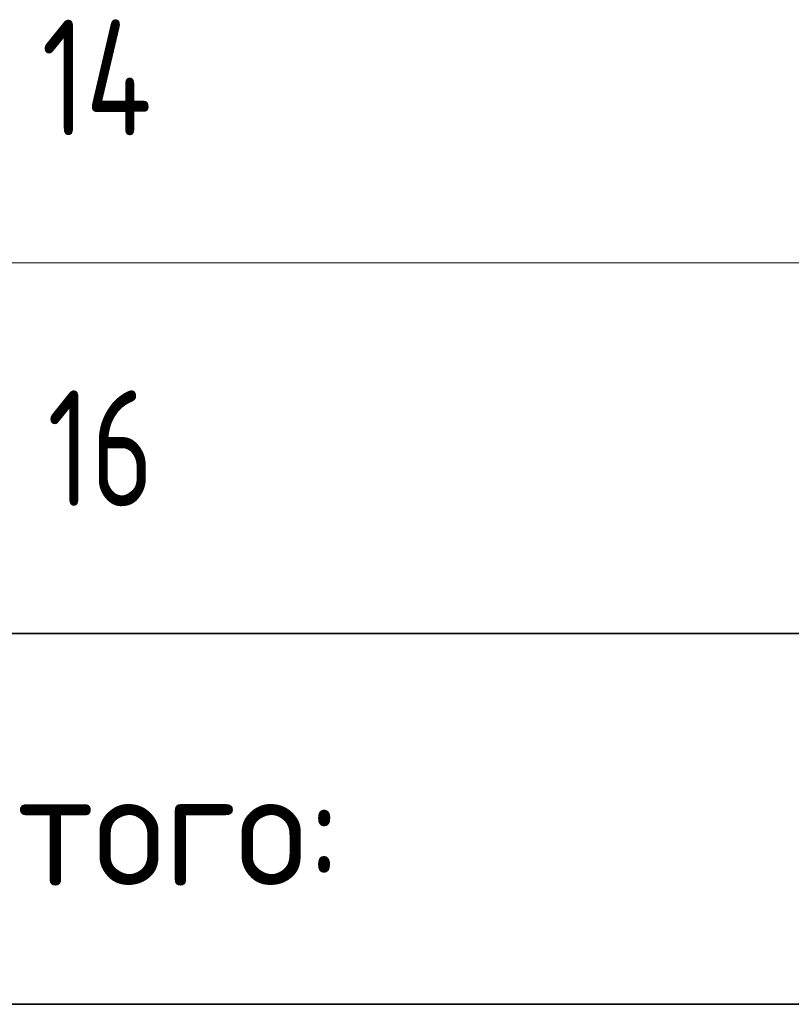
# Model space of a CAD drawing. Header units: metres. Extents: x -38 to 98, y -15 to 21.
# Tile 91 of 124: x 75.93 to 77.6, y 4.47 to 6.6. Entities that reach past the tile are written whole.
import ezdxf

# ---------------------------------------------------------------- set-up
doc = ezdxf.new("R2010")
doc.units = ezdxf.units.M
doc.styles.add('ISOCPEUR', font='txt')

msp = doc.modelspace()

# ---------------------------------------------------------------- linework, layer by layer
at = {"color": 7, "linetype": 'Continuous', "lineweight": 13, "transparency": 33554687}
for p, q in [((86.4198, 6.0717), (67.9198, 6.0717)), ((86.4198, 5.2717), (67.9198, 5.2717))]:
    msp.add_line(p, q, dxfattribs=at)
at = {"color": 7, "linetype": 'Continuous', "lineweight": 35, "transparency": 33554687}
for p, q in [((67.9198, 5.2717), (86.4198, 5.2717)), ((67.9198, 4.4717), (86.4198, 4.4717))]:
    msp.add_line(p, q, dxfattribs=at)

# ---------------------------------------------------------------- texts
at = {"color": 7, "linetype": 'Continuous', "lineweight": 35, "transparency": 33554687, "char_height": 0.25, "attachment_point": 7, "style": 'ISOCPEUR'}
for s, insert, width in [('\\W0.76;14', (75.98, 6.3467), 0.420468), ('\\W0.75;16', (75.9925, 5.5467), 0.393567), ('\\W0.95;Итого:', (75.7194, 4.728), 1.143461)]:
    msp.add_mtext(s, dxfattribs=dict(at, insert=insert, width=width))

doc.saveas('drawing.dxf')
